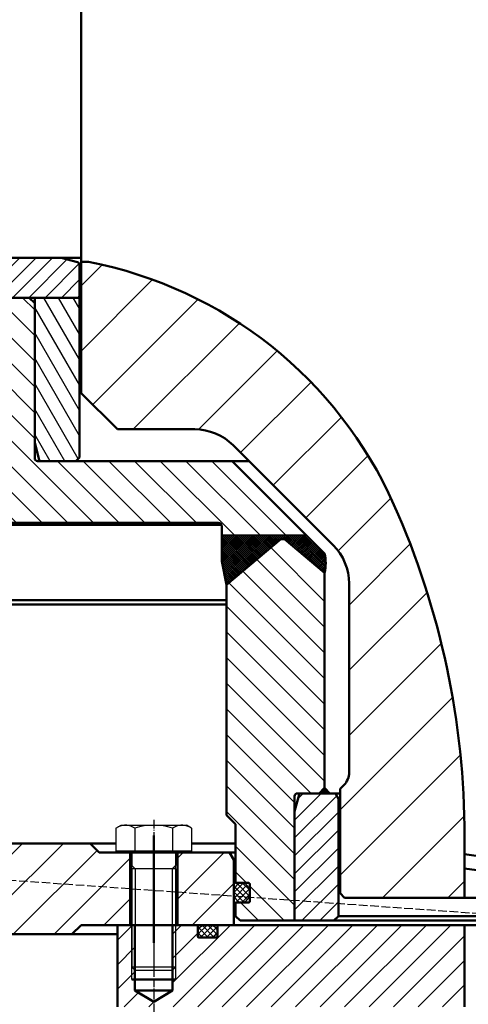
# Model space of a CAD drawing. Header units: millimetres. Extents: x 452087 to 582075, y 10891 to 81641.
# Tile 27 of 46: x 489187 to 489434, y 36422 to 36965. Entities that reach past the tile are written whole.
import ezdxf

# ---------------------------------------------------------------- set-up
doc = ezdxf.new("R2010")
doc.units = ezdxf.units.MM
for name, pattern in [('AM_DIN_F_W050', [6.25, 4.75, -1.5]), ('AM_DIN_G_W050', [13.75, 9.75, -1.5, 1, -1.5]), ('AM_DIN_G_W050x2', [6.875, 4.75, -0.875, 0.375, -0.875])]:
    doc.linetypes.add(name, pattern=pattern)
for name, color, linetype, lineweight in [('AM_0', 7, 'Continuous', 50), ('AM_3', 6, 'AM_DIN_F_W050', 25), ('AM_5', 3, 'Continuous', 25), ('AM_7', 4, 'AM_DIN_G_W050', 25), ('AM_8', 1, 'Continuous', 25), ('ГТО-2_Бетон 0.6', 2, 'Continuous', 60), ('ГТО-2_Штриховка', 252, 'Continuous', 18)]:
    doc.layers.add(name, color=color, linetype=linetype, lineweight=lineweight)
doc.layers.add('HETCH', color=1, linetype='Continuous')
doc.layers.add('KOTE', color=1, linetype='Continuous')
pattern_1 = [(45.00000000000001, (-29657.21367208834, 9177.656671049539), (-1.626345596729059, 1.626345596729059), []), (135, (-29657.21367208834, 9177.656671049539), (-1.626345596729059, -1.626345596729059), [])]

# ---------------------------------------------------------------- blocks, each defined once
blk = doc.blocks.new('A$C7D0B5D3E')
at = {"layer": 'AM_8'}
h = blk.add_hatch(dxfattribs=at)
h.set_pattern_fill('_U', color=256, scale=7, angle=120, style=0, pattern_type=0)
h.set_pattern_definition([(120, (-161.5, 394.5000000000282), (-6.062177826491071, -3.499999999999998), [])])
h.paths.add_polyline_path([(-1025.500000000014, 160.0000000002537), (-1025.500000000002, 80.00000000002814), (-1022.820508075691, 70.00000000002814), (-1002.85000000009, 70.0000000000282), (-1000.850000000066, 72.00000000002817), (-1000.850000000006, 160.0000000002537)])
at = {"layer": 'AM_0'}
for p, q in [((-1025.500000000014, 160.0000000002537), (-1000.850000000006, 160.0000000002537)), ((-1025.500000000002, 80.00000000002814), (-1025.500000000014, 160.0000000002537)), ((-1000.850000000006, 160.0000000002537), (-999.9999999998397, 160.0000000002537)), ((-1025.500000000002, 80.00000000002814), (-1022.820508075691, 70.00000000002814)), ((-1000.850000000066, 72.00000000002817), (-1002.850000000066, 70.0000000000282)), ((-1022.820508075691, 70.00000000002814), (-1002.850000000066, 70.0000000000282)), ((-1002.850000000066, 70.0000000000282), (-992.5000270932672, 70.00000000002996))]:
    blk.add_line(p, q, dxfattribs=at)
blk.add_lwpolyline([(-1000.850000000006, 160.0000000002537), (-1000.850000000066, 72.00000000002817)], dxfattribs=at)
blk = doc.blocks.new('A$C3577472E')
at = {"layer": 'AM_8'}
h = blk.add_hatch(dxfattribs=at)
h.set_pattern_fill('_U', color=256, scale=7, angle=45, style=0, pattern_type=0)
h.set_pattern_definition([(45.00000000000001, (-25.00000000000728, 567.4999999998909), (-4.949747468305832, 4.949747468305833), [])])
h.paths.add_polyline_path([(-882.5, -10.00000000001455), (-882.5, -70.00000000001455), (-860.8499999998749, -70.00000000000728), (-858.3499999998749, -67.50000000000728), (-858.3499999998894, -3.000000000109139), (-860.0820508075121, -7.275957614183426e-12), (-879.8205080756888, -7.275957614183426e-12)])
at = {"layer": 'AM_0'}
for p, q in [((-857.4999999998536, 0), (-879.8205080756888, -7.275957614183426e-12)), ((-882.5, -10.00000000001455), (-879.8205080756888, -7.275957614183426e-12)), ((-860.0820508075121, -7.275957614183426e-12), (-858.3499999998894, -3.000000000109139)), ((-858.3499999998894, -3.000000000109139), (-860.0820508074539, -1.091393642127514e-10)), ((-858.3499999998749, -67.50000000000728), (-858.3499999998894, -3.000000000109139)), ((-858.3499999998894, -3.000000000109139), (-857.4999999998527, -3.000000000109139)), ((-882.5, -70.00000000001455), (-882.5, -10.00000000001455)), ((0, -69.99999999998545), (-882.5, -70.00000000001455)), ((-858.3499999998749, -67.50000000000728), (-860.8499999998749, -70.00000000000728)), ((-858.3499999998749, -67.50000000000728), (0, -67.5))]:
    blk.add_line(p, q, dxfattribs=at)
blk = doc.blocks.new('A$C76057D30')
at = {"layer": 'AM_8', "ltscale": 0.8}
h = blk.add_hatch(dxfattribs=at)
h.set_pattern_fill('ANSI31', color=256, scale=2, style=0)
h.set_pattern_definition([(45, (-1229.595464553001, 13.81039298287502), (-4.490128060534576, 4.490128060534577), [])])
h.paths.add_polyline_path([(-1186.500000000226, 22.00000000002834), (-1247.500000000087, 22.00000000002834), (-1257.500000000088, 19.32050807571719), (-1257.500000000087, 2.83364443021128e-11), (-1185.499999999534, -4.955325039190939e-10), (-1185.5, 20.99999999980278)])
h = blk.add_hatch(dxfattribs=at)
h.set_pattern_fill('ANSI31', color=256, scale=2, style=0)
h.set_pattern_definition([(45, (-866.2615469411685, 13.81039298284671), (-4.490128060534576, 4.490128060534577), [])])
edge = h.paths.add_edge_path()
edge.add_line((-1001.961771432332, 19.618406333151), (-1010.849999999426, 21.99999999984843))
edge.add_line((-1010.849999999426, 21.99999999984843), (-1053.5, 21.99999999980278))
edge.add_line((-1053.5, 21.99999999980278), (-1054.499999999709, 21.00000000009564))
edge.add_line((-1054.499999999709, 21.00000000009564), (-1054.499999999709, -5.226183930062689e-10))
edge.add_line((-1054.499999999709, -5.226183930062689e-10), (-1000.850000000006, -3.918216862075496e-10))
edge.add_line((-1000.850000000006, -3.918216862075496e-10), (-1000.849999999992, 18.17079324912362))
edge.add_arc((-1002.349168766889, 18.17015542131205), 1.499168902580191, 0.02437673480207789, 75.02437672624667)
at = {"layer": 'AM_0'}
for p, q in [((-1186.5, 21.99999999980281), (-1185.5, 20.99999999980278)), ((-1053.5, 21.99999999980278), (-1054.5, 20.9999999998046)), ((-1010.849999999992, 22), (-1001.961779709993, 22.00000000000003)), ((-1010.849999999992, 22), (-1001.96177143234, 19.61840633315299)), ((-1001.961779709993, 22.00000000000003), (-999.9999999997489, 21.99999999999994)), ((-1185.499999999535, 20.99999999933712), (-1185.499999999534, -4.955325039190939e-10)), ((-1185.499999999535, 20.99999999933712), (-1185.14596133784, 20.99999999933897)), ((-1054.854038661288, 21.00000000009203), (-1054.499999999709, 21.00000000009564)), ((-1054.499999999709, 21.00000000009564), (-1054.499999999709, -4.93713514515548e-10)), ((-1257.500000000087, 2.83364443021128e-11), (-1170.145961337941, 2.83364443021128e-11)), ((-1069.854038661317, 3.018385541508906e-11), (-1000.850000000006, 1.84741111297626e-12))]:
    blk.add_line(p, q, dxfattribs=at)
blk.add_lwpolyline([(-1257.500000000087, 2.83364443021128e-11), (-1257.500000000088, 19.32050807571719), (-1247.500000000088, 22.00000000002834), (-1186.031803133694, 22.00000000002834)], dxfattribs=at)
blk.add_lwpolyline([(-1053.968196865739, 22.00000000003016), (-1010.849999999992, 22), (-1001.96177143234, 19.61840633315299, -0.3396915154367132), (-1000.849999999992, 18.16951759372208), (-1000.850000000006, 1.84741111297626e-12)], format="xyb", dxfattribs=at)
at = {"layer": 'AM_7'}
blk.add_line((-1119.999999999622, 27.00000000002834), (-1119.999999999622, -3.000000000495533), dxfattribs=at)
blk = doc.blocks.new('ETWTWTRZT')
at = {"layer": 'AM_0'}
blk.add_hatch(color=256, dxfattribs=at).paths.add_polyline_path([(-866, -274.0000000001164), (-863.1132486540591, -277.0000000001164), (-869, -277.0000000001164)])
at = {"layer": 'HETCH', "ltscale": 0.8}
h = blk.add_hatch(dxfattribs=at)
h.set_pattern_fill('ANSI37', color=256, scale=0.25, style=0)
h.set_pattern_definition([(45.00000000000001, (-10, 230.4999999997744), (-0.561266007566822, 0.5612660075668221), []), (135, (-10, 230.4999999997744), (-0.5612660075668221, -0.561266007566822), [])])
edge = h.paths.add_edge_path()
edge.add_line((-875.857881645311, -134.9999827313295), (-865.9749212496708, -144.8829431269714))
edge.add_arc((-888.5022392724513, -150.1181808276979), 23.12764084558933, -13.354726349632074, 13.083029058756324, ccw=False)
edge.add_line((-866.0000000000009, -155.4601840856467), (-887.9999999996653, -136.9999729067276))
edge.add_line((-887.9999999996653, -136.9999729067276), (-889.9999999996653, -136.9965479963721))
edge.add_line((-889.9999999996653, -136.9965479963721), (-919.9999999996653, -162.169584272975))
edge.add_line((-919.9999999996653, -162.169584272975), (-922.4999999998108, -149.1469125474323))
edge.add_line((-922.4999999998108, -149.1469125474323), (-922.5000000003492, -134.9999729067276))
edge.add_line((-922.5000000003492, -134.9999729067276), (-889.9999999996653, -134.9999729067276))
edge.add_line((-889.9999999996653, -134.9999729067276), (-875.857881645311, -134.9999827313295))
at = {"layer": 'KOTE', "ltscale": 0.8}
h = blk.add_hatch(dxfattribs=at)
h.set_pattern_fill('_U', color=256, scale=10, angle=135, style=0, pattern_type=0)
h.set_pattern_definition([(135, (-4323.072576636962, 5069.740706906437), (-7.071067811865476, -7.071067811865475), [])])
edge = h.paths.add_edge_path()
edge.add_line((-893.9289321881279, -116.9289321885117), (-875.8578643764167, -135.0000000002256))
edge.add_line((-875.8578643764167, -135.0000000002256), (-922.5000000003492, -135.0000000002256))
edge.add_line((-922.5000000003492, -135.0000000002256), (-922.500000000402, -129.9999729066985))
edge.add_line((-922.500000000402, -129.9999729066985), (-923.085786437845, -128.5857864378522))
edge.add_line((-923.085786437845, -128.5857864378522), (-924.4999999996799, -128.0000000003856))
edge.add_line((-924.4999999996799, -128.0000000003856), (-1098.999999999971, -128.0000000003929))
edge.add_line((-1098.999999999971, -128.0000000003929), (-1098.999999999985, -98.00000000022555))
edge.add_line((-1098.999999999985, -98.00000000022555), (-1061.000000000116, -98.00000000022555))
edge.add_arc((-1061.000000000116, -92.00000000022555), 6, 270, 360)
edge.add_line((-1055.000000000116, -92.00000000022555), (-1055.000000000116, -5))
edge.add_line((-1055.000000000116, -5), (-1054.000000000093, -3.999999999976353))
edge.add_line((-1054.000000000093, -3.999999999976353), (-1028.500000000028, -3.999999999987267))
edge.add_line((-1028.500000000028, -3.999999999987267), (-1025.500000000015, -7.000000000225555))
edge.add_line((-1025.500000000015, -7.000000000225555), (-1025.5, -92.50000000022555))
edge.add_arc((-1024, -92.50000000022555), 1.5, 180, 270)
edge.add_line((-1024, -94.00000000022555), (-916.8578643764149, -94.00000000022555))
edge.add_line((-916.8578643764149, -94.00000000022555), (-893.9289321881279, -116.9289321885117))
h = blk.add_hatch(dxfattribs=at)
h.set_pattern_fill('_U', color=256, scale=10, angle=135, style=0, pattern_type=0)
h.set_pattern_definition([(135, (-8.76592863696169, 160.4999729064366), (-7.071067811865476, -7.071067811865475), [])])
edge = h.paths.add_edge_path()
edge.add_line((-881, -277.0000000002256), (-866, -277.0000000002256))
edge.add_line((-866, -277.0000000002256), (-866, -164.0000000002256))
edge.add_line((-866, -164.0000000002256), (-872.5, -164.0000000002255))
edge.add_arc((-872.5, -162.5000000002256), 1.500000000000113, 180.0000000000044, 269.9999999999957, ccw=False)
edge.add_line((-874, -162.5000000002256), (-874, -148.7473800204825))
edge.add_line((-874, -148.7473800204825), (-887.9999999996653, -137.0000000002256))
edge.add_line((-887.9999999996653, -137.0000000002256), (-889.9999999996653, -137.0000000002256))
edge.add_line((-889.9999999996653, -137.0000000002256), (-919.9999999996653, -162.1730091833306))
edge.add_line((-919.9999999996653, -162.1730091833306), (-919.9999999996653, -289.0000000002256))
edge.add_line((-919.9999999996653, -289.0000000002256), (-914.9999999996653, -294.0000000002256))
edge.add_line((-914.9999999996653, -294.0000000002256), (-914.9999999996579, -326.1000000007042))
edge.add_arc((-914.7999999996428, -326.1000000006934), 0.2000000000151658, 180.0000000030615, 270.0000000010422)
edge.add_line((-914.7999999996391, -326.3000000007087), (-907.7999999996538, -326.3000000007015))
edge.add_arc((-907.7999999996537, -326.9000000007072), 0.6000000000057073, 0, 90.00000000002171, ccw=False)
edge.add_line((-907.1999999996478, -326.9000000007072), (-907.1999999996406, -336.4000000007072))
edge.add_arc((-907.7999999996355, -336.4000000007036), 0.5999999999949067, 269.99999999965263, 359.99999999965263, ccw=False)
edge.add_line((-907.7999999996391, -337.0000000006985), (-914.7999999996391, -337.0000000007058))
edge.add_arc((-914.7999999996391, -337.2000000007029), 0.1999999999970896, 90, 180)
edge.add_line((-914.9999999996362, -337.2000000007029), (-914.9999999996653, -344.5000000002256))
edge.add_line((-914.9999999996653, -344.5000000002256), (-912.4999999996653, -347.0000000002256))
edge.add_line((-912.4999999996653, -347.0000000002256), (-882.5, -347.0000000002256))
edge.add_line((-882.5, -347.0000000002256), (-882.5, -278.5000000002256))
edge.add_arc((-881, -278.5000000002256), 1.5, 90, 180, ccw=False)
at = {"layer": 'AM_0'}
for p, q in [((-1257.500000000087, -4), (-1000.850000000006, -4)), ((-1025.500000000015, -7.000000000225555), (-1025.5, -92.50397540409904)), ((-865.9749212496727, -144.8829431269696), (-916.8578643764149, -94.00000000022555)), ((-922.5000000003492, -129.9999729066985), (-922.5000000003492, -149.1469125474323)), ((-922.4999999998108, -129.9999729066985), (-922.4999999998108, -149.1469125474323)), ((-875.8578643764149, -135.0000000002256), (-922.5, -135.0000000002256)), ((-889.9999999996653, -137.0000000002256), (-919.9999999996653, -162.1730091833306)), ((-888, -137.0000000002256), (-890, -137.0000000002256)), ((-887.9999999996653, -136.9999729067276), (-866, -155.4601840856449)), ((-922.5000000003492, -149.1469125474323), (-919.9999999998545, -162.1695842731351)), ((-866, -155.4601840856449), (-866, -277.0000000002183)), ((-919.9999999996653, -289.0000000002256), (-919.9999999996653, -162.169584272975)), ((-866, -274.0000000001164), (-869, -277.0000000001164)), ((-882.5, -347.0000000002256), (-882.5, -278.5000000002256)), ((-860.3000000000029, -277.0000000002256), (-881, -277.0000000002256)), ((-919.9999999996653, -289.0000000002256), (-914.9999999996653, -294.0000000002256)), ((-914.9999999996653, -326.1000000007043), (-914.9999999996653, -294.0000000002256)), ((-914.9999999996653, -344.5000000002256), (-914.9999999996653, -337.2000000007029)), ((-914.9999999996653, -344.5000000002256), (-912.4999999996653, -347.0000000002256)), ((-606.5164285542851, -347.0000000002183), (-912.4999999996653, -347.0000000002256))]:
    blk.add_line(p, q, dxfattribs=at)
at = {"layer": 'AM_0', "ltscale": 0.8}
for p, q in [((-1028.500000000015, -4), (-1025.500000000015, -7.000000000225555)), ((-1024, -94.00000000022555), (-907.5000270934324, -94.00000000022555)), ((-924.4999999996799, -128.0000000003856), (-1102.665063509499, -128.0000000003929))]:
    blk.add_line(p, q, dxfattribs=at)
at = {"layer": 'AM_0'}
blk.add_lwpolyline([(-866, -274.0000000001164), (-863.1132486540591, -277.0000000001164), (-869, -277.0000000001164), (-866, -274.0000000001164)], dxfattribs=at)
blk.add_lwpolyline([(-914.9999999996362, -326.100000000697, 0.4142135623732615), (-914.7999999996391, -326.3000000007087), (-907.7999999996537, -326.3000000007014, -0.4142135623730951), (-907.1999999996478, -326.9000000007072), (-907.1999999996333, -336.4000000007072, -0.4142135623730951), (-907.7999999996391, -337.0000000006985), (-914.7999999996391, -337.0000000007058, 0.4142135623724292), (-914.9999999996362, -337.2000000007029)], format="xyb", dxfattribs=at)
at = {"layer": 'AM_0', "ltscale": 0.8}
blk.add_arc((-1024, -92.50000000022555), 1.5, 180, 270, dxfattribs=at)
at = {"layer": 'AM_0'}
for centre, radius, start, end in [((-924.5000000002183, -130.0000000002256), 2, 0, 90), ((-924.4999999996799, -130.0000000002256), 2.000000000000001, 0, 90), ((-888.5022392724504, -150.1181808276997), 23.12764084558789, 346.6452736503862, 13.08302905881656), ((-881, -278.5000000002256), 1.5, 90, 180)]:
    blk.add_arc(centre, radius, start, end, dxfattribs=at)
for name, p in [('A$C76057D30', (0, -4)), ('A$C7D0B5D3E', (0, -164.0000000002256)), ('A$C3577472E', (0, -277.0000000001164))]:
    blk.add_blockref(name, p, dxfattribs=at)
blk = doc.blocks.new('WSEAW4RW4')
at = {"layer": 'AM_8'}
h = blk.add_hatch(dxfattribs=at)
h.set_pattern_fill('ANSI31', color=256, scale=5, style=0)
h.set_pattern_definition([(45.00000000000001, (-35110.12080313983, -4335.473868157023), (-11.22532015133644, 11.22532015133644), [])])
h.paths.add_polyline_path([(-1267.499999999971, 35), (-1267.499999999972, 84.99999999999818), (-994.9999999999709, 85), (-989.9999999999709, 80), (-972.9999999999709, 80), (-972.9999999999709, 40), (-999.9999999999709, 40), (-1004.999999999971, 35)])
h = blk.add_hatch(dxfattribs=at)
h.set_pattern_fill('ANSI31', color=256, scale=5, style=0)
h.set_pattern_definition([(45.00000000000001, (-28792.54087769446, -4150.534389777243), (-11.22532015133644, 11.22532015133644), [])])
h.paths.add_polyline_path([(-916.0000000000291, 76), (-918.3094010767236, 80), (-947.0000000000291, 80), (-947.0000000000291, 40), (-916.0000000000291, 40)])
at = {"layer": 'AM_0'}
for p, q in [((-1079.999999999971, 260.5000270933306), (-922.7679491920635, 260.5000270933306)), ((-919.9999999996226, 219.0000270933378), (-1079.999999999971, 219.0000270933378)), ((-1082.499999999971, 216.5000270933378), (-919.9999999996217, 216.500027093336)), ((-959.9999999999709, 89.39907532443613), (-959.9999999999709, 30.26315990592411)), ((-1267.499999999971, 85), (-994.9999999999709, 85)), ((-989.9999999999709, 80), (-994.9999999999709, 85)), ((-994.9999999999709, 85), (-980.7899999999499, 85)), ((-939.2099999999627, 85), (-914.9999999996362, 85)), ((-989.9999999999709, 80), (-918.3094010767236, 80)), ((-972.9999999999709, 80), (-972.9999999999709, 40)), ((-947.0000000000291, 80), (-947.0000000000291, 40)), ((-918.3094010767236, 80), (-916.0000000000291, 76)), ((-914.9999999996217, 80), (-918.3094010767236, 80)), ((-916.0000000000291, 76), (-916.0000000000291, 40)), ((-916.0000000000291, 76), (-914.9999999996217, 76)), ((-999.9999999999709, 40), (-1004.999999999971, 35)), ((-999.9999999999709, 40), (-916.0000000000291, 40)), ((916.0000000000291, 40), (-916.0000000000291, 40)), ((-1267.499999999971, 35), (-1004.999999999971, 35)), ((-1004.999999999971, 35), (-980.0000000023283, 35))]:
    blk.add_line(p, q, dxfattribs=at)
blk = doc.blocks.new('WERR')
at = {"layer": 'AM_8'}
h = blk.add_hatch(dxfattribs=at)
h.set_pattern_fill('ANSI31', color=256, scale=8, angle=90, style=0)
h.set_pattern_definition([(45.00000000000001, (6017.656886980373, -9082.390160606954), (17.96051224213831, -17.9605122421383), [])])
edge = h.paths.add_edge_path()
edge.add_arc((-862.4999999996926, -700.8578643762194), 9.99999999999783, 314.9999999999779, 359.9999999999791)
edge.add_line((-852.4999999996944, -700.857864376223), (-852.4999999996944, -596.9264068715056))
edge.add_arc((-882.4999999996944, -596.9264068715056), 30, 0, 45)
edge.add_line((-861.286796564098, -575.7132034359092), (-916.2132034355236, -520.7867965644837))
edge.add_arc((-937.42640687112, -542.00000000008), 29.99999999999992, 45, 90)
edge.add_line((-937.42640687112, -512.00000000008), (-979.9999999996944, -512.00000000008))
edge.add_line((-979.9999999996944, -512.00000000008), (-999.9999999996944, -492.00000000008))
edge.add_line((-999.9999999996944, -492.00000000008), (-999.9999999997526, -439.4999729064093))
edge.add_line((-999.9999999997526, -439.4999729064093), (-999.9999999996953, -419.7988075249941))
edge.add_line((-999.9999999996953, -419.7988075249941), (-995.8728307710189, -419.7988075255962))
edge.add_arc((-1040.202440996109, -647.9674289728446), 232.4350106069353, 23.972758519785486, 79.00529363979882, ccw=False)
edge.add_arc((-1238.999999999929, -736.3645734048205), 450.0000000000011, -3.979039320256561e-13, 23.97275851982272, ccw=False)
edge.add_line((-788.9999999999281, -736.3645734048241), (-788.9999999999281, -770))
edge.add_line((-788.9999999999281, -770), (-854.9999999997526, -770))
edge.add_line((-854.9999999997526, -770), (-857.4999999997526, -767.5))
edge.add_line((-857.4999999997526, -767.5), (-857.4999999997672, -710.0000000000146))
edge.add_line((-857.4999999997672, -710.0000000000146), (-855.4289321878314, -707.928932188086))
at = {"layer": 'AM_0'}
for p, q in [((-999.9999999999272, -419.7988075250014), (-999.9999999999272, -9.798807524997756)), ((-999.9999999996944, -492.00000000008), (-999.9999999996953, -419.7988075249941)), ((-995.8728307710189, -419.7988075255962), (-999.9999999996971, -419.7988075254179)), ((-999.9999999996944, -492.00000000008), (-979.9999999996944, -512.00000000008)), ((-979.9999999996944, -512.00000000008), (-937.42640687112, -512.00000000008)), ((-916.2132034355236, -520.7867965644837), (-861.286796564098, -575.7132034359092)), ((-852.4999999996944, -700.857864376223), (-852.4999999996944, -596.9264068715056)), ((-857.4999999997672, -710.0000000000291), (-855.4289321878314, -707.928932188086)), ((-857.4999999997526, -767.5), (-857.4999999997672, -710.0000000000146)), ((-788.9999999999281, -736.3645734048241), (-788.9999999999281, -770)), ((-854.9999999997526, -770), (-857.4999999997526, -767.5)), ((-873.8888888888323, -770.9099186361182), (-873.8888888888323, -770.9099186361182)), ((-873.8888888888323, -770.9099186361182), (-873.8888888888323, -770.9099186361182)), ((7.275957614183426e-11, -770), (-854.9999999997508, -770))]:
    blk.add_line(p, q, dxfattribs=at)
for points in [[(-377.9503333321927, -167.2521408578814), (-400.4577937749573, -252.8872326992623), (-427.8387506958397, -337.1760988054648), (-459.476648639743, -417.615874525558), (-496.2106880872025, -495.818047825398), (-532.8913564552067, -562.0802344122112), (-574.4642410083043, -625.4607810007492), (-610.9457635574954, -671.4558976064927), (-653.7772496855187, -711.3667111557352), (-688.457299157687, -733.1668056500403), (-726.4260426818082, -747.0843103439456), (-756.8113134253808, -750.4861192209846), (-788.9999999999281, -745.9960090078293)], [(-373.0871924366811, -170.5631392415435), (-396.0753908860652, -257.1620968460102), (-424.165705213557, -342.3005190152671), (-456.5731026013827, -423.4006622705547), (-494.080226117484, -502.2341278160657), (-531.2878343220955, -568.8890299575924), (-573.3362790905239, -632.6475553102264), (-610.1332486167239, -678.8649186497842), (-653.2857578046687, -719.015503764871), (-688.178495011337, -740.9769063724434), (-726.3730698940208, -754.948977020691), (-756.3162369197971, -758.2635600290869), (-788.9999999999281, -753.7648041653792)]]:
    blk.add_lwpolyline(points, dxfattribs=at)
for centre, radius, start, end in [((-1040.20244099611, -647.9674289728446), 232.4350106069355, 23.97275851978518, 79.00529363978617), ((-937.42640687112, -542.00000000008), 30, 45, 90), ((-1238.999999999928, -736.3645734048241), 450, 0, 23.97275851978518), ((-882.4999999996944, -596.9264068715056), 30, 0, 45), ((-862.4999999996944, -700.857864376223), 10, 315.0000000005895, 0)]:
    blk.add_arc(centre, radius, start, end, dxfattribs=at)
blk = doc.blocks.new('awefxgxhf')
at = {"layer": 'AM_8'}
h = blk.add_hatch(dxfattribs=at)
h.set_pattern_fill('ANSI31', color=256, scale=3, angle=90, style=0)
h.set_pattern_definition([(45.00000000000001, (6017.65688698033, -8277.390160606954), (6.735192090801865, -6.735192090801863), [])])
edge = h.paths.add_edge_path()
edge.add_line((-949.6239999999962, 20), (-935.9000000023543, 20))
edge.add_arc((-935.9000000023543, 19.79999999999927), 0.2000000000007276, -1.042224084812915e-09, 90, ccw=False)
edge.add_line((-935.7000000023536, 19.79999999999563), (-935.7000000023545, 13.59999999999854))
edge.add_arc((-935.3000000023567, 13.59999999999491), 0.3999999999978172, 179.9999999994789, 269.9999999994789)
edge.add_line((-935.3000000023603, 13.19999999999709), (-925.4000000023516, 13.19999999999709))
edge.add_arc((-925.4000000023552, 13.59999999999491), 0.3999999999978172, 270.0000000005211, 360.0000000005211)
edge.add_line((-925.0000000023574, 13.59999999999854), (-925.0000000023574, 19.79999999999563))
edge.add_arc((-924.8000000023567, 19.79999999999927), 0.2000000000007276, 90, 180.0000000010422, ccw=False)
edge.add_line((-924.8000000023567, 20), (-788.9999999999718, 20))
edge.add_line((-788.9999999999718, 20), (-788.9999999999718, -25))
edge.add_line((-788.9999999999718, -25), (-808.9703038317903, -25.00000000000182))
edge.add_line((-808.9703038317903, -25.00000000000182), (-980.0000000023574, -25))
edge.add_line((-980.0000000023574, -25), (-980.0000000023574, 20))
edge.add_line((-980.0000000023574, 20), (-970.3760000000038, 20))
edge.add_line((-970.3760000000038, 20), (-970.3760000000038, -16))
edge.add_line((-970.3760000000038, -16), (-960, -22.23452978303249))
edge.add_line((-960, -22.23452978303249), (-949.6239999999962, -16))
edge.add_line((-949.6239999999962, -16), (-949.6239999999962, 20))
at = {"layer": 'AM_0'}
for p, q in [((-980.0000000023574, 20), (-980.0000000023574, -25)), ((980.0000000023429, 20), (-980.0000000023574, 20)), ((-970.3760000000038, -16), (-970.3760000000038, 20)), ((-949.6239999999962, -16), (-949.6239999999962, 20)), ((-788.9999999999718, 20.00000000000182), (-788.9999999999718, -25)), ((-948, -10), (-972, -10)), ((-970.3760000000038, -16), (-949.6239999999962, -16)), ((-960, -22.23452978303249), (-970.3760000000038, -16)), ((-960, -22.23452978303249), (-949.6239999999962, -16))]:
    blk.add_line(p, q, dxfattribs=at)
at = {"layer": 'AM_0', "flags": 128}
blk.add_lwpolyline([(-924.8000000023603, 20, 0.414213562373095), (-925.0000000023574, 19.79999999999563), (-925.0000000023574, 13.59999999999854, -0.414213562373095), (-925.4000000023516, 13.19999999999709), (-935.3000000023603, 13.19999999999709, -0.414213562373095), (-935.7000000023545, 13.59999999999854), (-935.7000000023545, 19.79999999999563, 0.4142135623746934), (-935.9000000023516, 20)], format="xyb", dxfattribs=at)
at = {"layer": 'AM_5'}
for p, q in [((-972, -10), (-972, 20)), ((-948, 20), (-948, -10))]:
    blk.add_line(p, q, dxfattribs=at)
at = {"layer": 'AM_7', "linetype": 'AM_DIN_G_W050x2'}
blk.add_line((-960, 52.5), (-960, -64.37867806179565), dxfattribs=at)
blk = doc.blocks.new('_гто-2_рев 4')
at = {"layer": 'AM_8', "ltscale": 0.8}
h = blk.add_hatch(dxfattribs=at)
h.set_pattern_fill('_U', color=256, scale=2.3, angle=45, style=0, double=1, pattern_type=0)
h.set_pattern_definition(pattern_1)
edge = h.paths.add_edge_path()
edge.add_ellipse((911.5999999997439, -552.351165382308), major_axis=(0, 5.350000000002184), ratio=0.8224299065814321, start_angle=89.9999999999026, end_angle=448.4522597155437)
edge.add_ellipse((911.5999999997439, -552.351165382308), major_axis=(0, 5.350000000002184), ratio=0.8224299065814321, start_angle=88.45225971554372, end_angle=89.9999999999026)
h = blk.add_hatch(dxfattribs=at)
h.set_pattern_fill('_U', color=256, scale=2.3, angle=45, style=0, double=1, pattern_type=0)
h.set_pattern_definition(pattern_1)
edge = h.paths.add_edge_path()
edge.add_ellipse((930.3500000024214, -573.6011924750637), major_axis=(5.349999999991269, 0), ratio=0.635514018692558, start_angle=180, end_angle=461.258162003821)
edge.add_ellipse((930.3500000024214, -573.6011924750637), major_axis=(5.349999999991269, 0), ratio=0.635514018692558, start_angle=101.2581620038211, end_angle=180)
at = {"layer": 'AM_3'}
blk.add_line((1963.020343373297, -479.6870522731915), (-2231.134151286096, -777.9377049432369), dxfattribs=at)
at = {"layer": 'AM_5', "linetype": 'AM_DIN_G_W050x2'}
blk.add_line((960, -512.2011924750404), (960, -598.2011924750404), dxfattribs=at)
at = {"layer": 'AM_5'}
for p, q in [((939.2099999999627, -516.8119997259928), (942, -515.2011924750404)), ((939.2099999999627, -516.8119997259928), (939.2099999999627, -529.4011924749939)), ((978, -515.2011924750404), (942, -515.2011924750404)), ((949.6023048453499, -516.8119997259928), (949.6023048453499, -529.4011924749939)), ((970.3976951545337, -516.8119997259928), (970.3976951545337, -529.4011924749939)), ((980.7900000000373, -516.8119997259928), (978, -515.2011924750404)), ((980.7900000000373, -516.8119997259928), (980.7900000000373, -529.4011924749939)), ((939.2099999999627, -529.4011924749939), (943.1949999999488, -529.4011924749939)), ((943.1949999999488, -529.4011924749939), (976.8049999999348, -529.4011924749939)), ((943.1949999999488, -529.4011924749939), (943.1949999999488, -530.2011924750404)), ((948, -530.2011924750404), (943.1949999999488, -530.2011924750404)), ((948, -530.2011924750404), (948, -537.3608424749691)), ((972, -530.2011924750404), (948, -530.2011924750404)), ((972, -530.2011924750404), (972, -537.3608424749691)), ((976.8049999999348, -530.2011924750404), (972, -530.2011924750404)), ((976.8049999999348, -529.4011924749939), (980.7900000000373, -529.4011924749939)), ((976.8049999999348, -529.4011924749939), (976.8049999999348, -530.2011924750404)), ((949.8403499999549, -539.2011924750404), (948, -537.3608424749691)), ((948, -539.2011924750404), (948, -537.3608424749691)), ((948, -539.2011924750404), (948, -593.3608424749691)), ((948, -539.2011924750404), (972, -539.2011924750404)), ((949.8403499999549, -539.2011924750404), (949.8403499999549, -595.2011924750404)), ((970.1596500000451, -539.2011924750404), (972, -537.3608424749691)), ((970.1596500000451, -539.2011924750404), (970.1596500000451, -595.2011924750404)), ((972, -539.2011924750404), (972, -537.3608424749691)), ((972, -539.2011924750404), (972, -593.3608424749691)), ((948, -593.3608424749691), (972, -593.3608424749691)), ((949.8403499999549, -595.2011924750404), (948, -593.3608424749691)), ((949.8403499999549, -595.2011924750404), (970.1596500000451, -595.2011924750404)), ((972, -593.3608424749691), (970.1596500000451, -595.2011924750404))]:
    blk.add_line(p, q, dxfattribs=at)
at = {"layer": 'AM_5', "extrusion": (0, 0, -1)}
for centre, radius, start, end in [((-944.4061524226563, -524.3874871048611), 9.186294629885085, 64.44687238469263, 124.4468723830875), ((-960, -549.564945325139), 34.3637528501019, 72.38752601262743, 107.6124739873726), ((-975.5938475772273, -524.3874871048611), 9.186294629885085, 55.55312761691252, 115.5531276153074)]:
    blk.add_arc(centre, radius, start, end, dxfattribs=at)
at = {"layer": 'AM_5', "ltscale": 0.8}
for centre, major_axis, ratio, start_param, end_param in [((911.5999999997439, -552.351165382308), (3.393670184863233e-12, 5.350000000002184), 0.8224299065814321, 3.141592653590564, 9.42477796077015), ((930.3500000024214, -573.6011924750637), (-5.349999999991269, 4.918393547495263e-12), 0.6355140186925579, 3.14159265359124, 9.424777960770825)]:
    blk.add_ellipse(centre, major_axis=major_axis, ratio=ratio, start_param=start_param, end_param=end_param, dxfattribs=at)
at = {"layer": 'AM_0', "extrusion": (0, 0, -1), "zscale": -1}
for name, p in [('WERR', (-1.164153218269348e-10, 214.7988075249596)), ('awefxgxhf', (0, -590.2011924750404)), ('WSEAW4RW4', (0, -610.2011924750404)), ('ETWTWTRZT', (0, -220.7011653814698))]:
    blk.add_blockref(name, p, dxfattribs=at)

msp = doc.modelspace()

# ---------------------------------------------------------------- hatches: boundary and pattern name
at = {"layer": 'ГТО-2_Штриховка'}
h = msp.add_hatch(dxfattribs=at)
h.set_pattern_fill('ANSI35', color=256, scale=100)
h.set_pattern_definition([(45, (-234383.8726674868, -681196.7980203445), (-449.0128060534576, 449.0128060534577), []), (45, (-233934.8596674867, -681196.7980203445), (-449.0128060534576, 449.0128060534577), [793.75, -158.75, 0, -158.75])])
edge = h.paths.add_edge_path()
edge.add_line((489387.6716475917, 36175.93102196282), (489411.5957755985, 36420.93102196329))
edge.add_line((489411.5957755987, 36420.93102196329), (489240.5660794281, 36420.93102196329))
edge.add_line((489240.566079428, 36420.93102196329), (489228.0660794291, 36460.93102196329))
edge.add_line((489228.0660794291, 36460.93102196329), (488953.0660794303, 36460.93102196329))
edge.add_line((488953.0660794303, 36460.93102196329), (488913.0660794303, 36490.93102196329))
edge.add_line((488913.0660794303, 36490.93102196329), (488908.0660794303, 36723.43102196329))
edge.add_line((488908.0660794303, 36723.43102196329), (488671.9185796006, 36727.56391080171))
edge.add_line((488671.9185796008, 36727.56391080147), (488692.2733600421, 36723.43102196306))
edge.add_arc((488334.9412704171, 37027.80533858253), 469.3931687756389, 119.5577961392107, 319.5757504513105, ccw=False)
edge.add_line((488103.3890260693, 37436.11099006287), (487420.5661661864, 37436.11098471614))
edge.add_line((487420.5661661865, 37436.11098471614), (487420.566173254, 36533.54541975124))
edge.add_line((487420.566173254, 36533.54541975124), (487676.2418101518, 36385.93102196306))
edge.add_line((487676.2418101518, 36385.93102196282), (488932.566079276, 36385.93102196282))
edge.add_line((488932.5660792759, 36385.93102196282), (488935.5660792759, 36171.93102196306))
edge.add_line((488935.5660792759, 36171.93102196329), (489387.6716475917, 36175.93102196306))

# ---------------------------------------------------------------- block references
at = {"layer": 'ГТО-2_Бетон 0.6', "color": 1, "xscale": -1}
msp.add_blockref('_гто-2_рев 4', (490220.5660794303, 37036.13221443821), dxfattribs=at)

doc.saveas('drawing.dxf')
